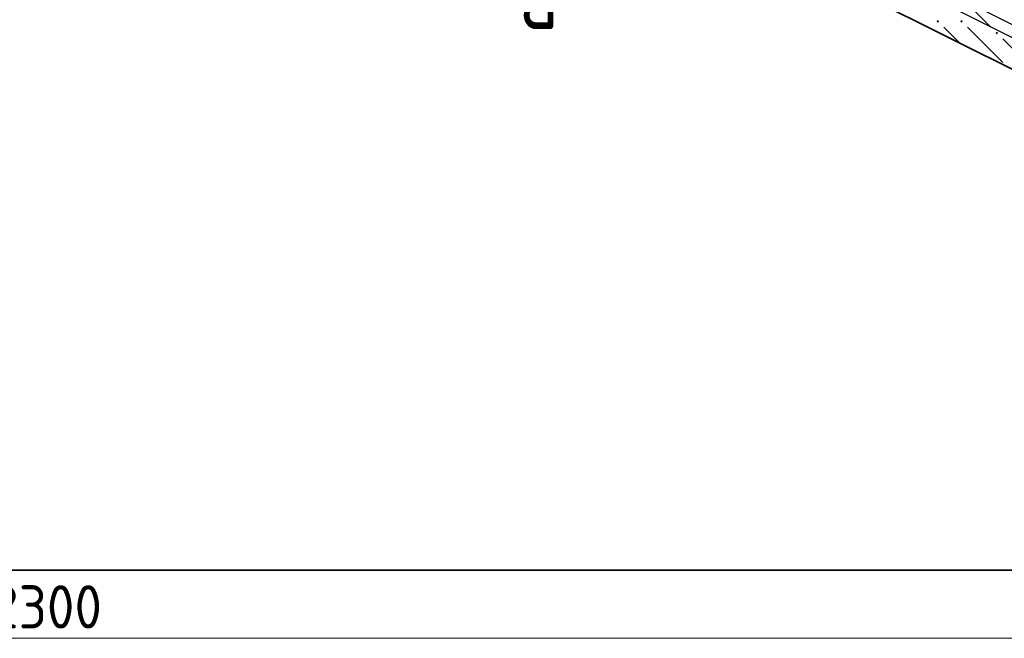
# Model space of a CAD drawing. Header units: millimetres. Extents: x 0 to 21005, y 0 to 14850.
# Tile 6 of 22: x 8709 to 11214, y 7935 to 9510. Entities that reach past the tile are written whole.
import ezdxf

# ---------------------------------------------------------------- set-up
doc = ezdxf.new("R2010")
doc.units = ezdxf.units.MM
for name, color, linetype, lineweight in [('Standard', 7, 'Continuous', 25), ('Общий01', 7, 'Continuous', 13), ('Размерная линия_ общее', 7, 'Continuous', 13)]:
    doc.layers.add(name, color=color, linetype=linetype, lineweight=lineweight)
doc.layers.add('ЖБ Лестница', color=7, linetype='Continuous', lineweight=25, true_color=0xe0e0ff)
doc.styles.add('ISOCPEUR', font='txt')

msp = doc.modelspace()

# ---------------------------------------------------------------- hatches: boundary and pattern name
at = {"layer": 'ЖБ Лестница', "linetype": 'Continuous', "lineweight": 18, "transparency": 33554687}
for points in [[(11041.9, 9506), (11045.1, 9509.2), (11048.4, 9506), (11045.1, 9502.7)], [(11101.9, 9506), (11105.1, 9509.2), (11108.4, 9506), (11105.1, 9502.7)], [(11191.9, 9476), (11195.1, 9479.2), (11198.4, 9476), (11195.1, 9472.7)]]:
    msp.add_hatch(color=7, dxfattribs=at).paths.add_polyline_path(points, flags=16)

# ---------------------------------------------------------------- linework, layer by layer
at = {"color": 7, "linetype": 'Continuous', "lineweight": 25, "transparency": 33554687}
msp.add_lwpolyline([(11650.8, 9256.4), (5271.7, 12445.9), (5267.9, 12447.6), (5264, 12449.1), (5260.1, 12450.4), (5256.1, 12451.4), (5252.1, 12452.3), (5248.1, 12452.9), (5243.9, 12453.3), (5239.8, 12453.5), (4010.1, 12453.5), (4010.1, 12483.5), (5240.4, 12483.5), (5246, 12483.2), (5251.7, 12482.7), (5257.4, 12481.8), (5263, 12480.7), (5268.6, 12479.2), (5274, 12477.4), (5279.4, 12475.3), (5284.5, 12473), (11663.6, 9283.5)], dxfattribs=at)
at = {"layer": 'Standard', "color": 254, "linetype": 'Continuous', "lineweight": 35, "true_color": 0xc4c4ff, "transparency": 33554687}
msp.add_lwpolyline([(1749.6, 8108.5), (19625.9, 8108.5), (19625.9, 13150.3), (1749.6, 13150.3), (1749.6, 8108.5)], dxfattribs=at)
at = {"layer": 'ЖБ Лестница', "color": 7, "linetype": 'Continuous', "lineweight": 35, "transparency": 33554687}
msp.add_line((5910.1, 12046), (11660.1, 9171), dxfattribs=at)
at = {"layer": 'ЖБ Лестница', "color": 9, "linetype": 'Continuous', "lineweight": 18, "true_color": 0xc7c7c7, "transparency": 33554687}
for p, q in [((11090.1, 9581), (11180.1, 9491)), ((11060.1, 9491), (11100.1, 9451)), ((11120.1, 9491), (11210.1, 9401)), ((11300.1, 9371), (11210.1, 9461))]:
    msp.add_line(p, q, dxfattribs=at)
at = {"layer": 'Размерная линия_ общее', "color": 7, "linetype": 'Continuous', "lineweight": 13, "transparency": 33554687}
msp.add_line((5910.1, 7935.4), (11660.1, 7935.4), dxfattribs=at)

# ---------------------------------------------------------------- texts
at = {"layer": 'Общий01', "color": 7, "linetype": 'Continuous', "lineweight": 35, "transparency": 33554687, "insert": (9981.5, 9486.2), "char_height": 175, "width": 209.908, "attachment_point": 7, "style": 'ISOCPEUR'}
msp.add_mtext('\\W0.80;а', dxfattribs=at)
at = {"layer": 'Размерная линия_ общее', "color": 7, "linetype": 'Continuous', "lineweight": 25, "transparency": 33554687, "insert": (8636.6, 7960.4), "char_height": 110, "width": 359.047, "attachment_point": 7, "style": 'ISOCPEUR'}
msp.add_mtext('\\W0.93;2300', dxfattribs=at)

doc.saveas('drawing.dxf')
